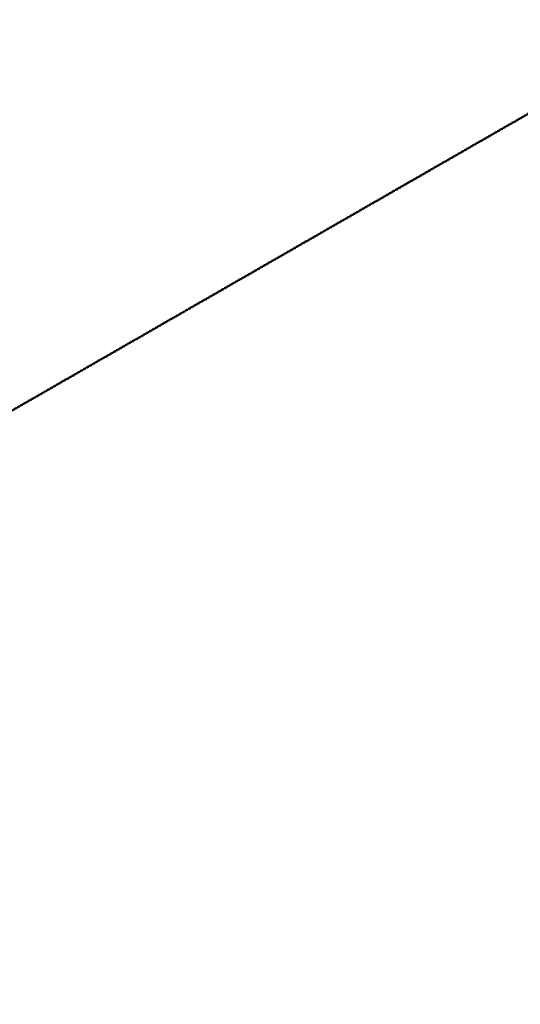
# Model space of a CAD drawing. Extents: x 6414462 to 7495468, y 5756825 to 5824657.
# Tile 15 of 54: x 6497313 to 6497630, y 5809914 to 5810537. Entities that reach past the tile are written whole.
import ezdxf

# ---------------------------------------------------------------- set-up
doc = ezdxf.new("R2010")
doc.units = 0
for name, pattern in [('2324-2024 mdcp$0$KROPK2', [1, 0.05, -0.95]), ('2324-2024 mdcp$0$KROPK3-2', [2.49, 1.5, -0.47, 0.05, -0.47]), ('2324-2024 mdcp$0$PRZER3-2', [2.5, 1.5, -1]), ('Lipnica teren 1$0$HIDDEN2', [0.1875, 0.125, -0.0625])]:
    doc.linetypes.add(name, pattern=pattern)
for name, color, linetype, lineweight in [('2324-2024 mdcp$0$GESJAE', 7, 'Continuous', 50), ('2324-2024 mdcp$0$GESJEW', 7, 'Continuous', 35), ('2324-2024 mdcp$0$GESJOB', 7, 'Continuous', 35)]:
    doc.layers.add(name, color=color, linetype=linetype, lineweight=lineweight)
doc.layers.add('Lipnica teren 1$0$demontaże', color=1, linetype='Continuous', true_color=0xff0000)

# ---------------------------------------------------------------- blocks, each defined once
blk = doc.blocks.new('2324-2024 mdcp')
at = {"layer": '2324-2024 mdcp$0$GESJAE', "color": 7, "linetype": '2324-2024 mdcp$0$KROPK2', "lineweight": 50}
blk.add_lwpolyline([(6497738.52, 5810537.3), (6497005.62, 5810116.22), (6497349.5, 5809664.45), (6497532.55, 5809433.41), (6497550.12, 5809414.95), (6497568.77, 5809395.35), (6497572.03, 5809391.93), (6497587.43, 5809375.75), (6497609.33, 5809352.74), (6497613.84, 5809351.39), (6497633.37, 5809331.24)], dxfattribs=at)
at = {"layer": '2324-2024 mdcp$0$GESJEW', "color": 7, "linetype": '2324-2024 mdcp$0$KROPK3-2', "lineweight": 35}
blk.add_lwpolyline([(6495642.38, 5808456.44), (6495626.99, 5808633.83), (6495633.58, 5808749.34), (6495670, 5808894.5), (6495678.71, 5808908.71), (6495764.8, 5809119.31), (6495818.92, 5809221.46), (6495819.66, 5809228.77), (6495879.33, 5809353.52), (6495944.91, 5809465.46), (6495948.72, 5809471.76), (6496069.39, 5809601.8), (6496275.09, 5809726.02), (6496474.45, 5809809.54), (6497005.62, 5810116.22), (6497738.52, 5810537.3)], dxfattribs=at)
at = {"layer": '2324-2024 mdcp$0$GESJOB', "color": 7, "linetype": '2324-2024 mdcp$0$PRZER3-2', "lineweight": 35}
blk.add_lwpolyline([(6497738.52, 5810537.3), (6497005.62, 5810116.22), (6497349.5, 5809664.45), (6497532.55, 5809433.41), (6497550.12, 5809414.95), (6497568.77, 5809395.35), (6497572.03, 5809391.93), (6497587.43, 5809375.75), (6497609.33, 5809352.74), (6497613.84, 5809351.39), (6497633.37, 5809331.24)], dxfattribs=at)
blk = doc.blocks.new('Lipnica teren 1')
at = {"layer": 'Lipnica teren 1$0$demontaże', "linetype": 'Lipnica teren 1$0$HIDDEN2'}
blk.add_blockref('2324-2024 mdcp', (0, 0), dxfattribs=at)

msp = doc.modelspace()

# ---------------------------------------------------------------- block references
msp.add_blockref('Lipnica teren 1', (0, 0))

doc.saveas('drawing.dxf')
